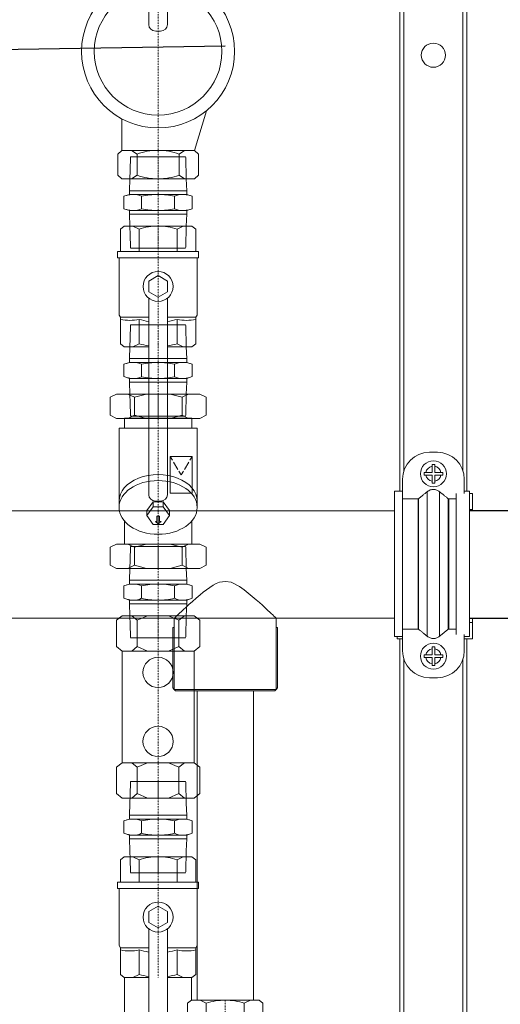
# Model space of a CAD drawing. Header units: millimetres. Extents: x -102560 to 77680, y 7163 to 33028.
# Tile 48 of 80: x -95209 to -94314, y 16699 to 18533. Entities that reach past the tile are written whole.
import ezdxf
from ezdxf import colors
from ezdxf.entities.mleader import LeaderData, LeaderLine
from ezdxf.enums import TextEntityAlignment as Align
from ezdxf.math import Vec2, Vec3

# ---------------------------------------------------------------- set-up
doc = ezdxf.new("R2010")
doc.units = ezdxf.units.MM
doc.linetypes.add('DASHDOT', pattern=[1, 0.5, -0.25, 0, -0.25])
doc.linetypes.add('HIDDEN', pattern=[0.375, 0.25, -0.125])
for name, color, linetype, lineweight in [('CP_AXIS', 143, 'DASHDOT', 18), ('CP_AXISHS', 7, 'DASHDOT', 18), ('CP_DETAL', 33, 'Continuous', 18), ('CP_HIDDE', 203, 'HIDDEN', 18), ('RR_IWK_opisy', 7, 'Continuous', 0), ('RR_IWK_opisy_piony', 7, 'Continuous', 0), ('RR_IWK_urzadzenia', 7, 'Continuous', 13)]:
    doc.layers.add(name, color=color, linetype=linetype, lineweight=lineweight)
doc.styles.add('CP_ATTR', font='ARIAL.TTF')
doc.styles.add('RR', font='GARA.TTF', dxfattribs={"height": 200})

# ---------------------------------------------------------------- blocks, each defined once
blk = doc.blocks.new('Ph_zav141_dn15pn25aa_f48drhj')
for p, q in [((1.27, -15.1), (1.27, 15.1)), ((1.27, 15.1), (3.66, 15.1)), ((3.66, -15.1), (3.66, 15.1)), ((-8.2, 12.62), (-7.07, 14)), ((-8.2, -12.62), (-8.2, 12.62)), ((-7.07, 14), (1.27, 14)), ((24.94, 14.53), (3.66, 14.53)), ((24.94, 14.53), (25.71, 14.01)), ((35.67, 14.01), (25.71, 14.01)), ((25.71, 3.5), (25.71, 14.01)), ((36.8, 12.62), (35.67, 14.01)), ((36.8, 3.5), (36.8, 12.62)), ((1.27, 7.1), (-7.07, 7.1)), ((26.56, 7.1), (35.67, 7.1)), ((10.26, 0), (12.28, 3.5)), ((12.28, -3.5), (10.26, 0)), ((12.28, 3.5), (16.32, 3.5)), ((16.32, 3.5), (18.34, 0)), ((18.34, 0), (16.32, -3.5)), ((18.67, 3.5), (91.91, 3.5)), ((94.3, 0.88), (94.3, -0.87)), ((16.32, -3.5), (12.28, -3.5)), ((18.67, -3.5), (91.91, -3.5)), ((25.71, -14.01), (25.71, -3.5)), ((36.8, -12.62), (36.8, -3.5)), ((1.27, -7.1), (-7.07, -7.1)), ((26.56, -7.1), (35.67, -7.1)), ((-8.2, -12.62), (-7.07, -14)), ((-7.07, -14), (1.27, -14)), ((3.66, -14.53), (24.94, -14.53)), ((24.94, -14.53), (25.71, -14.01)), ((35.67, -14.01), (25.71, -14.01)), ((36.8, -12.62), (35.67, -14.01)), ((1.27, -15.1), (3.66, -15.1))]:
    blk.add_line(p, q)
blk.add_circle((14.3, 0), 5.6)
for centre, start_param, end_param in [((91.91, 0.88), -1.570796, 0), ((91.91, -0.87), 3.141593, 4.712389)]:
    blk.add_ellipse(centre, major_axis=(0, 2.62), ratio=0.910363, start_param=start_param, end_param=end_param)
at = {"layer": 'CP_AXIS'}
blk.add_line((-8.2, 0), (36.8, 0), dxfattribs=at)
at = {"layer": 'CP_DETAL'}
for p, q in [((-8.2, 9.36), (-7.07, 7.1)), ((36.8, 9.36), (35.67, 7.1)), ((-8.2, -9.36), (-7.07, -7.1)), ((36.8, -9.36), (35.67, -7.1))]:
    blk.add_line(p, q, dxfattribs=at)
for centre, major_axis, ratio, start_param, end_param in [((20.2, 10.55), (0, 10.53), 0.638931, 4.712385, 5.046598), ((20.2, 10.55), (0, 10.53), 0.63881, 4.378172, 4.712385), ((5.37, -0.05), (0, 17.89), 0.758281, 1.159975, 1.568122), ((14.12, -1.38), (0, 21.24), 0.63881, -1.338774, -1.159975), ((23.23, -1.38), (0, 21.24), 0.63881, -1.338774, -1.159975), ((5.37, 0.05), (0, 17.89), 0.758281, 1.57347, 1.981618), ((14.12, 1.38), (0, 21.24), 0.63881, 4.301568, 4.480366), ((23.23, 1.38), (0, 21.24), 0.63881, 4.301568, 4.480366), ((20.2, -10.55), (0, 10.53), 0.63881, -1.570792, -1.236579), ((20.2, -10.55), (0, 10.53), 0.638931, 4.37818, 4.712393)]:
    blk.add_ellipse(centre, major_axis=major_axis, ratio=ratio, start_param=start_param, end_param=end_param, dxfattribs=at)
at = {"linetype": 'ByBlock', "style": 'CP_ATTR', "flags": 9}
for tag in ['NAME', 'GROUP', 'NUMBER', 'PRODUCER', 'ARTICLE', 'PRODUCT-TYPE', 'ORDER-NO', 'CHARACTER', 'DN', 'PN', 'TEMPERATURE', 'FLOW', 'POWER', 'VOLTAGE', 'WEIGHT', 'OTHER']:
    blk.add_attdef(tag, text='', height=0.00005, dxfattribs=at).set_placement((-8.29, -0.02), align=Align.MIDDLE_LEFT)
blk = doc.blocks.new('Ph_zav173_dn15pn16aa_xu7hdj')
for p, q in [((-8.2, 13.5), (-6.83, 15)), ((-6.83, 15), (1.05, 15)), ((2.42, 13.5), (1.05, 15)), ((76.18, 13.5), (77.55, 15)), ((85.43, 15), (77.55, 15)), ((86.8, 13.5), (85.43, 15)), ((-8.2, -13.5), (-8.2, 13.5)), ((2.42, -13.5), (2.42, 13.5)), ((2.42, 13.5), (14.2, 13.5)), ((76.18, 13.5), (64.4, 13.5)), ((86.8, -13.5), (86.8, 13.5)), ((-8.2, -13.5), (-6.83, -15)), ((2.42, -13.5), (1.05, -15)), ((76.18, -13.5), (77.55, -15)), ((86.8, -13.5), (85.43, -15)), ((-6.83, -15), (1.05, -15)), ((85.43, -15), (77.55, -15))]:
    blk.add_line(p, q)
at = {"linetype": 'Continuous'}
for p, q in [((2.41, 12.55), (2.41, -12.55)), ((76.18, -13.5), (76.18, 13.5)), ((3.65, -13.5), (2.42, -13.5)), ((17.2, -18), (3.65, -13.5)), ((76.18, -13.5), (61.4, -18))]:
    blk.add_line(p, q, dxfattribs=at)
for radius in [28.5, 23.75]:
    blk.add_circle((39.3, 0), radius)
at = {"layer": 'CP_AXIS'}
blk.add_line((-8.2, 0), (86.8, 0), dxfattribs=at)
at = {"layer": 'CP_DETAL'}
for p, q in [((-8.2, 9.88), (-6.83, 7.79)), ((1.05, 7.79), (-6.83, 7.79)), ((2.42, 9.88), (1.05, 7.79)), ((76.18, 9.88), (77.55, 7.79)), ((77.55, 7.79), (85.43, 7.79)), ((86.8, 9.88), (85.43, 7.79)), ((-8.2, -9.88), (-6.83, -7.79)), ((1.05, -7.79), (-6.83, -7.79)), ((2.42, -9.88), (1.05, -7.79)), ((76.18, -9.88), (77.55, -7.79)), ((77.55, -7.79), (85.43, -7.79)), ((86.8, -9.88), (85.43, -7.79))]:
    blk.add_line(p, q, dxfattribs=at)
for centre, start_param, end_param in [((3.46, 0), 1.080958, 1.570796), ((-9.24, 0), -1.570796, -1.080958), ((87.84, 0), 1.080958, 1.570796), ((75.14, 0), -1.570796, -1.080958), ((3.46, 0), 1.570796, 2.060635), ((-9.24, 0), 4.222551, 4.712389), ((87.84, 0), 1.570796, 2.060635), ((75.14, 0), 4.222551, 4.712389)]:
    blk.add_ellipse(centre, major_axis=(0, 16.57), ratio=0.703893, start_param=start_param, end_param=end_param, dxfattribs=at)
at = {"linetype": 'ByBlock', "style": 'CP_ATTR', "flags": 9}
for tag in ['NAME', 'GROUP', 'NUMBER', 'PRODUCER', 'ARTICLE', 'PRODUCT-TYPE', 'ORDER-NO', 'CHARACTER', 'DN', 'PN', 'TEMPERATURE', 'FLOW', 'POWER', 'VOLTAGE', 'WEIGHT', 'OTHER']:
    blk.add_attdef(tag, text='', height=0.00005, rotation=358.8772, dxfattribs=at).set_placement((3.89, 4.33), align=Align.MIDDLE_LEFT)
blk = doc.blocks.new('2hpn_zag000_0262_fvt5t27')
for p, q in [((14, 10.65), (14.69, 12.7)), ((14.69, 12.7), (19.31, 12.7)), ((20, 10.65), (19.31, 12.7)), ((12.6, 10.65), (8.2, 10.51)), ((14, 10.65), (12.6, 10.65)), ((12.6, 10.65), (12.6, -10.65)), ((14, -10.65), (14, 10.65)), ((20, -10.65), (20, 10.65)), ((20, 10.65), (21.4, 10.65)), ((21.4, 10.65), (25.8, 10.51)), ((21.4, -10.65), (21.4, 10.65)), ((14.69, 6.15), (19.31, 6.15)), ((19.31, -6.15), (14.69, -6.15)), ((12.6, -10.65), (8.2, -10.51)), ((14, -10.65), (12.6, -10.65)), ((14, -10.65), (14.69, -12.7)), ((20, -10.65), (19.31, -12.7)), ((20, -10.65), (21.4, -10.65)), ((21.4, -10.65), (25.8, -10.51)), ((14.69, -12.7), (19.31, -12.7))]:
    blk.add_line(p, q)
at = {"layer": 'CP_AXISHS'}
blk.add_line((0, 0), (34, 0), dxfattribs=at)
at = {"layer": 'CP_DETAL'}
for centre, major_axis, ratio, start_param, end_param in [((18.13, 9.19), (0, 6.21), 0.664668, 1.15927, 1.565801), ((15.87, 9.19), (0, 6.21), 0.664668, -1.565801, -1.15927), ((17.94, 9.22), (0, 5.44), 0.724346, 1.570796, 2.170915), ((16.06, 9.22), (0, 5.44), 0.724346, 4.112271, 4.712389), ((28.74, 0), (0, 20.35), 0.724346, 1.263829, 1.570796), ((5.26, 0), (0, 20.35), 0.724346, 4.712389, 5.019357), ((28.74, 0), (0, 20.35), 0.724346, 1.570796, 1.877764), ((5.26, 0), (0, 20.35), 0.724346, 4.405421, 4.712389), ((17.94, -9.22), (0, 5.44), 0.724346, 0.970678, 1.570796), ((16.06, -9.22), (0, 5.44), 0.724346, -1.570796, -0.970678), ((18.13, -9.19), (0, 6.21), 0.664668, 1.575792, 1.982322), ((15.87, -9.19), (0, 6.21), 0.664668, 4.300863, 4.707394)]:
    blk.add_ellipse(centre, major_axis=major_axis, ratio=ratio, start_param=start_param, end_param=end_param, dxfattribs=at)
at = {"layer": 'CP_HIDDE'}
for p, q in [((0, 10.26), (8.2, 10.51)), ((0, 10.26), (0, -10.26)), ((25.8, 10.51), (34, 10.26)), ((34, 10.26), (34, -10.26)), ((0, -10.26), (8.2, -10.51)), ((25.8, -10.51), (34, -10.26))]:
    blk.add_line(p, q, dxfattribs=at)
at = {"linetype": 'ByBlock', "style": 'CP_ATTR', "flags": 9}
for tag in ['OTHER', 'WEIGHT', 'VOLTAGE', 'POWER', 'FLOW', 'TEMPERATURE', 'PN', 'DN', 'CHARACTER', 'ORDER-NO', 'PRODUCT-TYPE', 'ARTICLE', 'PRODUCER', 'NUMBER', 'GROUP', 'NAME']:
    blk.add_attdef(tag, text='', height=0.00005, dxfattribs=at).set_placement((8.31, 0.06), align=Align.MIDDLE_LEFT)
blk = doc.blocks.new('pdzav099')
for p, q in [((0, 13.77), (9.4, 13.77)), ((0, 13.77), (0, -13.77)), ((15, 16), (47.5, 16)), ((47.5, -16), (47.5, 16)), ((51.5, 13.77), (47.5, 13.77)), ((51.5, 13.77), (51.5, -13.77)), ((11.65, 4.62), (8.06, 2.07)), ((15.24, 2.07), (11.65, 4.62)), ((11.65, 4.62), (13.74, 4.62)), ((17.33, 2.07), (13.74, 4.62)), ((11.65, 0), (7.65, 0)), ((8.06, -2.07), (8.06, 2.07)), ((15.24, -2.07), (15.24, 2.07)), ((15.24, 2.07), (17.33, 2.07)), ((17.33, -2.07), (17.33, 2.07)), ((8.06, -2.07), (11.65, -4.62)), ((11.65, -4.62), (15.24, -2.07)), ((13.74, -4.62), (17.33, -2.07)), ((15.24, -2.07), (17.33, -2.07)), ((11.65, -4.62), (13.74, -4.62)), ((9.4, -13.77), (0, -13.77)), ((15, -16), (47.5, -16)), ((47.5, -13.77), (51.5, -13.77))]:
    blk.add_line(p, q)
blk.add_ellipse((15, 0), major_axis=(0, -16), ratio=0.6875)
blk.add_ellipse((17.5, 0), major_axis=(0, -16), ratio=0.6875, start_param=0, end_param=3.141593)
blk = doc.blocks.new('Ph_zav099_dn15pn16aa_fd4vxkg')
for p, q in [((-8.2, 15.46), (-7.03, 17.9)), ((-8.2, -15.5), (-8.2, 15.46)), ((-7.03, 17.9), (-0.28, 17.9)), ((0.9, 15.46), (-0.28, 17.9)), ((0.9, -15.5), (0.9, 15.46)), ((47.74, 15.46), (48.92, 17.9)), ((47.74, -15.5), (47.74, 15.46)), ((55.67, 17.9), (48.92, 17.9)), ((56.78, 15.46), (55.67, 17.9)), ((56.78, -15.5), (56.78, 15.46)), ((9.34, 0.92), (8.42, 0)), ((9.34, -1.1), (8.42, 0)), ((9.34, 0.46), (9.34, 0.92)), ((11.29, 0.46), (9.34, 0.46)), ((11.29, 0), (11.29, 0.46)), ((11.29, 0), (11.29, -0.55)), ((9.34, -0.55), (9.34, -1.1)), ((11.29, -0.55), (9.34, -0.55)), ((-8.2, -15.5), (-7.03, -17.9)), ((-7.03, -17.9), (-0.28, -17.9)), ((0.9, -15.5), (-0.28, -17.9)), ((47.74, -15.5), (48.92, -17.9)), ((55.67, -17.9), (48.92, -17.9)), ((56.78, -15.5), (55.67, -17.9))]:
    blk.add_line(p, q)
at = {"layer": 'CP_AXIS'}
blk.add_line((-8.2, 0), (56.78, 0), dxfattribs=at)
at = {"layer": 'CP_DETAL'}
for p, q in [((-8.2, 11.25), (-7.03, 8.81)), ((0.9, 11.25), (-0.28, 8.81)), ((47.74, 11.25), (48.92, 8.81)), ((56.78, 11.25), (55.67, 8.81)), ((-7.03, 8.81), (-8.2, 4.32)), ((-0.28, 8.81), (-7.03, 8.81)), ((-0.28, 8.81), (0.9, 4.32)), ((48.92, 8.81), (47.74, 4.32)), ((48.92, 8.81), (55.67, 8.81)), ((55.67, 8.81), (56.78, 4.32)), ((-7.03, -8.95), (-8.2, -4.53)), ((-0.28, -8.95), (0.9, -4.53)), ((19.82, -4.51), (33.47, -4.51)), ((19.82, -12.66), (19.82, -4.51)), ((28.69, -7.36), (31.42, -5.73)), ((32.1, -5.32), (33.47, -4.51)), ((33.47, -12.66), (33.47, -4.51)), ((48.92, -8.95), (47.74, -4.53)), ((55.67, -8.95), (56.78, -4.53)), ((-8.2, -11.35), (-7.03, -8.95)), ((-0.28, -8.95), (-7.03, -8.95)), ((0.9, -11.35), (-0.28, -8.95)), ((26.65, -8.58), (28.01, -7.77)), ((26.65, -8.58), (28.01, -9.4)), ((28.69, -9.8), (31.42, -11.43)), ((47.74, -11.35), (48.92, -8.95)), ((48.92, -8.95), (55.67, -8.95)), ((56.78, -11.35), (55.67, -8.95)), ((19.82, -12.66), (33.47, -12.66)), ((32.1, -11.84), (33.47, -12.66))]:
    blk.add_line(p, q, dxfattribs=at)
at = {"xscale": 0.90965665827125, "yscale": 0.90965665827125}
blk.add_blockref('pdzav099', (0.9, 0), dxfattribs=at)
at = {"linetype": 'ByBlock', "style": 'CP_ATTR', "flags": 9}
for tag in ['NAME', 'GROUP', 'NUMBER', 'PRODUCER', 'ARTICLE', 'PRODUCT-TYPE', 'ORDER-NO', 'CHARACTER', 'DN', 'PN', 'TEMPERATURE', 'FLOW', 'POWER', 'VOLTAGE', 'WEIGHT', 'OTHER']:
    blk.add_attdef(tag, text='', height=0.00005, dxfattribs=at).set_placement((-8.29, -0.02), align=Align.MIDDLE_LEFT)
blk = doc.blocks.new('Ph_zav082_dn15pn25aa_z7syx6t')
for p, q in [((-8.2, 13.42), (-6.49, 15.5)), ((-6.49, 15.5), (3.31, 15.5)), ((5.02, 13.42), (3.31, 15.5)), ((46.58, 13.42), (48.29, 15.5)), ((58.09, 15.5), (48.29, 15.5)), ((59.8, 13.42), (58.09, 15.5)), ((-8.2, -13.42), (-8.2, 13.42)), ((5.02, 13.42), (46.58, 13.42)), ((5.02, -13.42), (5.02, 13.42)), ((46.58, -13.42), (46.58, 13.42)), ((59.8, -13.42), (59.8, 13.42)), ((-8.2, -13.42), (-6.49, -15.5)), ((5.02, -13.42), (3.31, -15.5)), ((46.58, -13.42), (5.02, -13.42)), ((46.58, -13.42), (48.29, -15.5)), ((59.8, -13.42), (58.09, -15.5)), ((-6.49, -15.5), (3.31, -15.5)), ((58.09, -15.5), (48.29, -15.5))]:
    blk.add_line(p, q)
for centre in [(12.94, 0), (38.66, 0)]:
    blk.add_circle(centre, 5.64)
at = {"layer": 'CP_AXIS'}
blk.add_line((-8.2, 0), (59.8, 0), dxfattribs=at)
at = {"layer": 'CP_DETAL'}
for p, q in [((-8.2, 9.83), (-6.49, 7.75)), ((-6.49, 7.75), (-8.2, 3.92)), ((3.31, 7.75), (-6.49, 7.75)), ((5.02, 9.83), (3.31, 7.75)), ((3.31, 7.75), (5.02, 3.92)), ((46.58, 9.83), (48.29, 7.75)), ((48.29, 7.75), (46.58, 3.92)), ((48.29, 7.75), (58.09, 7.75)), ((59.8, 9.83), (58.09, 7.75)), ((58.09, 7.75), (59.8, 3.92)), ((-6.49, -7.75), (-8.2, -3.92)), ((3.31, -7.75), (5.02, -3.92)), ((48.29, -7.75), (46.58, -3.92)), ((58.09, -7.75), (59.8, -3.92)), ((-8.2, -9.83), (-6.49, -7.75)), ((3.31, -7.75), (-6.49, -7.75)), ((5.02, -9.83), (3.31, -7.75)), ((46.58, -9.83), (48.29, -7.75)), ((48.29, -7.75), (58.09, -7.75)), ((59.8, -9.83), (58.09, -7.75))]:
    blk.add_line(p, q, dxfattribs=at)
at = {"linetype": 'ByBlock', "style": 'CP_ATTR', "flags": 9}
for tag in ['NAME', 'GROUP', 'NUMBER', 'PRODUCER', 'ARTICLE', 'PRODUCT-TYPE', 'ORDER-NO', 'CHARACTER', 'DN', 'PN', 'TEMPERATURE', 'FLOW', 'POWER', 'VOLTAGE', 'WEIGHT', 'OTHER']:
    blk.add_attdef(tag, text='', height=0.00005, dxfattribs=at).set_placement((-8.29, -0.02), align=Align.MIDDLE_LEFT)
blk = doc.blocks.new('A$C61E00A4F')
at = {"layer": 'RR_IWK_urzadzenia', "xscale": -1}
for name, p, rotation in [('Ph_zav141_dn15pn25aa_f48drhj', (0, -8.2), 89.99999999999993), ('Ph_zav173_dn15pn16aa_xu7hdj', (0, -70.8), 89.99999999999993), ('2hpn_zag000_0262_fvt5t27', (0, -149.4), 89.99999999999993), ('Ph_zav141_dn15pn25aa_f48drhj', (0, -183.4), 89.99999999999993), ('2hpn_zag000_0262_fvt5t27', (0, -212), 89.99999999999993), ('2hpn_zag000_0262_fvt5t27', (0, -294.6), 89.99999999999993), ('Ph_zav082_dn15pn25aa_z7syx6t', (0, -328.6), 89.99999999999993), ('2hpn_zag000_0262_fvt5t27', (0, -382.19), 89.99999999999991), ('Ph_zav141_dn15pn25aa_f48drhj', (0, -418.42), 89.9999999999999)]:
    blk.add_blockref(name, p, dxfattribs=dict(at, rotation=rotation))
at = {"layer": 'RR_IWK_urzadzenia', "rotation": 89.99999999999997}
blk.add_blockref('Ph_zav099_dn15pn16aa_fd4vxkg', (0, -294.58), dxfattribs=at)
blk = doc.blocks.new('_None')

msp = doc.modelspace()

# ---------------------------------------------------------------- linework, layer by layer
at = {"color": 7, "linetype": 'Continuous', "lineweight": 25}
for p, q in [((-93650.9, 17618.1), (-94370.9, 17618.1)), ((-94370.9, 17418.1), (-93650.9, 17418.1))]:
    msp.add_line(p, q, dxfattribs=at)
at = {"layer": 'RR_IWK_urzadzenia', "color": 7, "linetype": 'Continuous', "lineweight": 13}
for p, q in [((-94500.9, 17654.6), (-94500.9, 19192.3)), ((-94375.9, 17654.6), (-94375.9, 19192.3)), ((-94445.9, 17727.3), (-94430.9, 17727.3)), ((-94440.9, 17689.8), (-94452.5, 17689.8)), ((-94440.9, 17689.8), (-94440.9, 17701.3)), ((-94435.9, 17689.8), (-94435.9, 17701.3)), ((-94435.9, 17689.8), (-94424.4, 17689.8)), ((-94495.9, 17650.7), (-94495.9, 17677.3)), ((-94440.9, 17684.8), (-94452.5, 17684.8)), ((-94440.9, 17684.8), (-94440.9, 17673.2)), ((-94435.9, 17684.8), (-94424.4, 17684.8)), ((-94435.9, 17684.8), (-94435.9, 17673.2)), ((-94380.9, 17650.7), (-94380.9, 17677.3)), ((-94510.9, 17654.6), (-94495.9, 17654.6)), ((-94510.9, 17654.6), (-94510.9, 17383.8)), ((-94450, 17653.9), (-94450, 17384.4)), ((-94426.9, 17653.9), (-94426.9, 17384.4)), ((-94380.9, 17654.6), (-94370.9, 17654.6)), ((-94370.9, 17654.6), (-94370.9, 17383.8)), ((-94495.9, 17650.7), (-94495.9, 17387.7)), ((-94495.9, 17640.4), (-94466.9, 17640.4)), ((-94466.9, 17640.4), (-94466.9, 17398)), ((-94466, 17640.7), (-94466, 17397.6)), ((-94410.9, 17640.7), (-94410.9, 17397.6)), ((-94409.9, 17640.4), (-94409.9, 17398)), ((-94409.9, 17640.4), (-94395.9, 17640.4)), ((-94395.9, 17650.7), (-94395.9, 17387.7)), ((-94370.9, 17650.8), (-94365.9, 17650.8)), ((-94365.9, 17650.8), (-94365.9, 17620.8)), ((-94510.9, 17618.1), (-96115.9, 17618.1)), ((-94365.9, 17620.8), (-94370.9, 17620.8)), ((-94365.9, 17618.1), (-94365.9, 17620.8)), ((-95230.9, 17418.1), (-94510.9, 17418.1)), ((-94921, 17418.1), (-94921, 17400.6)), ((-94731, 17400.6), (-94731, 17418.1)), ((-94365.9, 17410), (-94365.9, 17418.1)), ((-94921, 17400.6), (-94923.5, 17400.6)), ((-94923.5, 17400.6), (-94923.5, 17288.1)), ((-94921, 17285.6), (-94921, 17400.6)), ((-94731, 17400.6), (-94731, 17285.6)), ((-94728.5, 17400.6), (-94731, 17400.6)), ((-94728.5, 17400.6), (-94728.5, 17288.1)), ((-94495.9, 17398), (-94466.9, 17398)), ((-94409.9, 17398), (-94395.9, 17398)), ((-94365.9, 17410), (-94370.9, 17410)), ((-94365.9, 17380), (-94365.9, 17410)), ((-94510.9, 17383.8), (-94495.9, 17383.8)), ((-94505.9, 17383.8), (-94505.9, 17380)), ((-94505.9, 17380), (-94495.9, 17380)), ((-94500.9, 15892.3), (-94500.9, 17380)), ((-94495.9, 17387.7), (-94495.9, 17357.3)), ((-94380.9, 17387.7), (-94380.9, 17357.3)), ((-94380.9, 17383.8), (-94370.9, 17383.8)), ((-94380.9, 17380), (-94365.9, 17380)), ((-94375.9, 15884.8), (-94375.9, 17380)), ((-94440.9, 17349.8), (-94440.9, 17361.3)), ((-94435.9, 17349.8), (-94435.9, 17361.3)), ((-94440.9, 17349.8), (-94452.5, 17349.8)), ((-94440.9, 17344.8), (-94452.5, 17344.8)), ((-94440.9, 17344.8), (-94440.9, 17333.2)), ((-94435.9, 17349.8), (-94424.4, 17349.8)), ((-94435.9, 17344.8), (-94424.4, 17344.8)), ((-94435.9, 17344.8), (-94435.9, 17333.2)), ((-94445.9, 17307.3), (-94430.9, 17307.3)), ((-94923.5, 17288.1), (-94921, 17285.6)), ((-94921, 17285.6), (-94918.5, 17283.1)), ((-94921, 17285.6), (-94838, 17285.6)), ((-94921, 17285.6), (-94921, 17285.6)), ((-94838, 17285.6), (-94731, 17285.6)), ((-94733.5, 17283.1), (-94731, 17285.6)), ((-94731, 17285.6), (-94728.5, 17288.1)), ((-94731, 17285.6), (-94731, 17285.6)), ((-94838, 17283.1), (-94918.5, 17283.1)), ((-94878.4, 17283.1), (-94878.4, 16706.4)), ((-94733.5, 17283.1), (-94838, 17283.1)), ((-94773.6, 16706.4), (-94773.6, 17283.1)), ((-95013.5, 16748.7), (-95013.5, 14427.3))]:
    msp.add_line(p, q, dxfattribs=at)
at = {"layer": 'RR_IWK_urzadzenia', "color": 8, "linetype": 'Continuous', "lineweight": 13}
for p, q in [((-94493.4, 17692.9), (-94493.4, 19147.3)), ((-94383.4, 17692.9), (-94383.4, 19147.3)), ((-94493.4, 15892.3), (-94493.4, 17341.7)), ((-94383.4, 15892.3), (-94383.4, 17341.7))]:
    msp.add_line(p, q, dxfattribs=at)
at = {"layer": 'RR_IWK_urzadzenia', "color": 7, "linetype": 'Continuous', "lineweight": 13, "flags": 128}
msp.add_lwpolyline([(-94920.8, 17418.3), (-94920.7, 17418.4), (-94919.9, 17419.1), (-94918.9, 17420), (-94915.9, 17422.9), (-94914, 17424.7), (-94911, 17427.5), (-94907.6, 17430.7), (-94903.7, 17434.3), (-94899.5, 17438.2), (-94893.5, 17443.7), (-94887, 17449.5), (-94880, 17455.7), (-94872.5, 17462), (-94866.9, 17466.6), (-94861, 17471.1), (-94854.8, 17475.6), (-94848.3, 17479.7), (-94842.6, 17482.7), (-94836.4, 17485.2), (-94825.8, 17486.8), (-94815.1, 17485), (-94811, 17483.4), (-94803.1, 17479.3), (-94799.3, 17477), (-94791, 17471.2), (-94783.2, 17465.1), (-94775.7, 17458.9), (-94768.5, 17452.6), (-94762.5, 17447.3), (-94756.8, 17442.2), (-94751.4, 17437.2), (-94746.4, 17432.6), (-94743.2, 17429.6), (-94740.2, 17426.8), (-94737.6, 17424.3), (-94735.3, 17422.2), (-94733.7, 17420.7), (-94731.6, 17418.7), (-94731.1, 17418.2), (-94731, 17418.1), (-94731, 17418.1)], dxfattribs=at)
at = {"layer": 'RR_IWK_urzadzenia', "color": 7, "linetype": 'Continuous', "lineweight": 13}
for centre, radius in [((-94438.4, 18467.3), 22.5), ((-94438.4, 17687.3), 24.2), ((-94438.4, 17347.3), 24.2)]:
    msp.add_circle(centre, radius, dxfattribs=at)
for centre, radius, start, end in [((-94445.9, 17677.3), 50, 90, 180), ((-94430.9, 17677.3), 50, 0, 90), ((-94438.4, 17687.3), 14.2, 100.1042, 169.8958), ((-94438.4, 17687.3), 14.3, 10.1042, 79.8958), ((-94438.4, 17687.3), 14.2, 190.1042, 259.8958), ((-94438.4, 17687.3), 14.3, 280.1042, 349.8958), ((-94445.9, 17357.3), 50, 180, 270), ((-94438.4, 17347.3), 14.2, 100.1042, 169.8958), ((-94438.4, 17347.3), 14.3, 10.1042, 79.8958), ((-94430.9, 17357.3), 50, 270, 0), ((-94438.4, 17347.3), 14.3, 190.1042, 259.8958), ((-94438.4, 17347.3), 14.3, 280.1042, 349.8958)]:
    msp.add_arc(centre, radius, start, end, dxfattribs=at)
for points, knots in [([(-94455.9, 17689.8), (-94455.5, 17689.8), (-94454.4, 17689.8), (-94453.2, 17689.8), (-94452.5, 17689.8)], [0, 0, 0, 0, 0.41146, 1, 1, 1, 1]), ([(-94440.9, 17701.3), (-94440.9, 17701.9), (-94440.9, 17703.1), (-94440.9, 17704.2), (-94440.9, 17704.8)], [0, 0, 0, 0, 0.491156, 1, 1, 1, 1]), ([(-94435.9, 17701.3), (-94435.9, 17701.9), (-94435.9, 17703.1), (-94435.9, 17704.2), (-94435.9, 17704.8)], [0, 0, 0, 0, 0.491156, 1, 1, 1, 1]), ([(-94424.4, 17689.8), (-94423.8, 17689.8), (-94422.6, 17689.8), (-94421.5, 17689.8), (-94420.9, 17689.8)], [0, 0, 0, 0, 0.491156, 1, 1, 1, 1]), ([(-94455.9, 17684.8), (-94455.5, 17684.8), (-94454.4, 17684.8), (-94453.2, 17684.8), (-94452.5, 17684.8)], [0, 0, 0, 0, 0.4114603, 1, 1, 1, 1]), ([(-94440.9, 17669.8), (-94440.9, 17670.2), (-94440.9, 17671.4), (-94440.9, 17672.6), (-94440.9, 17673.2)], [0, 0, 0, 0, 0.41146, 1, 1, 1, 1]), ([(-94435.9, 17669.8), (-94435.9, 17670.2), (-94435.9, 17671.4), (-94435.9, 17672.6), (-94435.9, 17673.2)], [0, 0, 0, 0, 0.41146, 1, 1, 1, 1]), ([(-94424.4, 17684.8), (-94423.8, 17684.8), (-94422.6, 17684.8), (-94421.5, 17684.8), (-94420.9, 17684.8)], [0, 0, 0, 0, 0.491156, 1, 1, 1, 1]), ([(-94450, 17653.9), (-94450.7, 17653.4), (-94452, 17652.3), (-94454, 17650.6), (-94456, 17649), (-94458, 17647.3), (-94460, 17645.7), (-94462.7, 17643.5), (-94464.7, 17641.8), (-94466, 17640.7)], [0, 0, 0, 0, 0.125, 0.25, 0.374999, 0.499999, 0.624999, 0.749999, 1, 1, 1, 1]), ([(-94426.9, 17653.9), (-94428.6, 17655.1), (-94432, 17657.4), (-94438.2, 17658.4), (-94444.6, 17657.5), (-94448.1, 17655.2), (-94450, 17653.9)], [0, 0, 0, 0, 0.2463639, 0.4928544, 0.7362017, 1, 1, 1, 1]), ([(-94410.9, 17640.7), (-94412.2, 17641.8), (-94414.2, 17643.5), (-94416.9, 17645.7), (-94418.9, 17647.3), (-94420.9, 17649), (-94422.9, 17650.6), (-94424.9, 17652.3), (-94426.2, 17653.4), (-94426.9, 17653.9)], [0, 0, 0, 0, 0.25, 0.374999, 0.499999, 0.624999, 0.749999, 0.874999, 1, 1, 1, 1]), ([(-94466, 17640.7), (-94466.2, 17640.6), (-94466.4, 17640.4), (-94466.8, 17640.4), (-94466.9, 17640.4)], [0, 0, 0, 0, 0.491673, 1, 1, 1, 1]), ([(-94409.9, 17640.4), (-94410.1, 17640.4), (-94410.4, 17640.4), (-94410.7, 17640.6), (-94410.9, 17640.7)], [0, 0, 0, 0, 0.484655, 1, 1, 1, 1]), ([(-94466, 17397.6), (-94466.2, 17397.7), (-94466.4, 17397.9), (-94466.8, 17398), (-94466.9, 17398)], [0, 0, 0, 0, 0.491673, 1, 1, 1, 1]), ([(-94450, 17384.4), (-94450.7, 17385), (-94452, 17386.1), (-94454, 17387.7), (-94456, 17389.4), (-94458, 17391), (-94460, 17392.7), (-94462.7, 17394.9), (-94464.7, 17396.5), (-94466, 17397.6)], [0, 0, 0, 0, 0.125, 0.25, 0.374999, 0.499999, 0.624999, 0.749999, 1, 1, 1, 1]), ([(-94410.9, 17397.6), (-94412.2, 17396.5), (-94414.2, 17394.9), (-94416.9, 17392.7), (-94418.9, 17391), (-94420.9, 17389.4), (-94422.9, 17387.7), (-94424.9, 17386.1), (-94426.2, 17385), (-94426.9, 17384.4)], [0, 0, 0, 0, 0.25, 0.374999, 0.499999, 0.624999, 0.749999, 0.874999, 1, 1, 1, 1]), ([(-94409.9, 17398), (-94410.1, 17398), (-94410.4, 17397.9), (-94410.7, 17397.8), (-94410.9, 17397.6)], [0, 0, 0, 0, 0.484655, 1, 1, 1, 1]), ([(-94426.9, 17384.4), (-94428.6, 17383.3), (-94432, 17381), (-94438.2, 17380), (-94444.6, 17380.9), (-94448.1, 17383.2), (-94450, 17384.4)], [0, 0, 0, 0, 0.246364, 0.492854, 0.736202, 1, 1, 1, 1]), ([(-94440.9, 17361.3), (-94440.9, 17361.9), (-94440.9, 17363.1), (-94440.9, 17364.2), (-94440.9, 17364.8)], [0, 0, 0, 0, 0.491156, 1, 1, 1, 1]), ([(-94435.9, 17361.3), (-94435.9, 17361.9), (-94435.9, 17363.1), (-94435.9, 17364.2), (-94435.9, 17364.8)], [0, 0, 0, 0, 0.491156, 1, 1, 1, 1]), ([(-94455.9, 17349.8), (-94455.5, 17349.8), (-94454.4, 17349.8), (-94453.2, 17349.8), (-94452.5, 17349.8)], [0, 0, 0, 0, 0.41146, 1, 1, 1, 1]), ([(-94455.9, 17344.8), (-94455.5, 17344.8), (-94454.4, 17344.8), (-94453.2, 17344.8), (-94452.5, 17344.8)], [0, 0, 0, 0, 0.4114603, 1, 1, 1, 1]), ([(-94424.4, 17349.8), (-94423.8, 17349.8), (-94422.6, 17349.8), (-94421.5, 17349.8), (-94420.9, 17349.8)], [0, 0, 0, 0, 0.491156, 1, 1, 1, 1]), ([(-94424.4, 17344.8), (-94423.8, 17344.8), (-94422.6, 17344.8), (-94421.5, 17344.8), (-94420.9, 17344.8)], [0, 0, 0, 0, 0.491156, 1, 1, 1, 1]), ([(-94440.9, 17329.8), (-94440.9, 17330.2), (-94440.9, 17331.4), (-94440.9, 17332.6), (-94440.9, 17333.2)], [0, 0, 0, 0, 0.41146, 1, 1, 1, 1]), ([(-94435.9, 17329.8), (-94435.9, 17330.2), (-94435.9, 17331.4), (-94435.9, 17332.6), (-94435.9, 17333.2)], [0, 0, 0, 0, 0.41146, 1, 1, 1, 1])]:
    msp.add_open_spline(points, degree=3, knots=knots, dxfattribs=at)
for points in [[(-94455.9, 17684.8), (-94455.9, 17685.6), (-94455.9, 17687.3), (-94455.9, 17688.9), (-94455.9, 17689.8)], [(-94440.9, 17704.8), (-94440.1, 17704.8), (-94438.4, 17704.8), (-94436.8, 17704.8), (-94435.9, 17704.8)], [(-94420.9, 17684.8), (-94420.9, 17685.6), (-94420.9, 17687.3), (-94420.9, 17688.9), (-94420.9, 17689.8)], [(-94440.9, 17669.8), (-94440.1, 17669.8), (-94438.4, 17669.8), (-94436.8, 17669.8), (-94435.9, 17669.8)], [(-94440.9, 17364.8), (-94440.1, 17364.8), (-94438.4, 17364.8), (-94436.8, 17364.8), (-94435.9, 17364.8)], [(-94455.9, 17344.8), (-94455.9, 17345.6), (-94455.9, 17347.3), (-94455.9, 17348.9), (-94455.9, 17349.8)], [(-94420.9, 17344.8), (-94420.9, 17345.6), (-94420.9, 17347.3), (-94420.9, 17348.9), (-94420.9, 17349.8)], [(-94440.9, 17329.8), (-94440.1, 17329.8), (-94438.4, 17329.8), (-94436.8, 17329.8), (-94435.9, 17329.8)]]:
    msp.add_open_spline(points, degree=3, dxfattribs=at)

# ---------------------------------------------------------------- block references
at = {"layer": 'RR_IWK_urzadzenia', "lineweight": 13, "ltscale": 500, "xscale": 5, "yscale": 5, "zscale": 5}
for p in [(-94951, 19024.8), (-94826, 16706.4)]:
    msp.add_blockref('A$C61E00A4F', p, dxfattribs=at)

# ---------------------------------------------------------------- next in the draw order: leaders
at = {"layer": 'RR_IWK_opisy_piony'}
ml = msp.add_multileader_mtext('Standard', dxfattribs=at)
ml.set_content('Zestawy wodomierzowe ZW\\P- zawór kulowy DN15\\P- wodomierz JS {\\A1;Q{\\H0.7x;\\S^ 3;}=1,6/2,5 m{\\H0.7x;\\S3^ ;}/h DN15}\\P- filtr siatkowy DN15\\P- zawór zwrotny DN15\\P- zawór kulowy DN15\\P', color=256, style='RR')
ml.set_leader_properties()
ml.set_arrow_properties(name='NONE')
ml.build(insert=Vec2(0, 0))
ml.multileader.update_dxf_attribs({"text_left_attachment_type": 6, "text_right_attachment_type": 6, "dogleg_length": 0, "arrow_head_size": 0.18})
ctx = ml.context
ctx.base_point, ctx.char_height, ctx.arrow_head_size, ctx.landing_gap_size, ctx.plane_origin = Vec3(-102165.1, 17354.4), 200, 0.18, 25, Vec3(-81038.2, 117392.7)
ctx.left_attachment, ctx.right_attachment = 6, 6
notes = []
notes.append((ctx, [(0, (1, 1, 0), (-97304.6, 17354.4), (-1, 0), 0, [(2, [(-94826, 18484.1), (-95325.9, 18476.3), (-95825.9, 18484.6)], 0, [])])]))
ctx.mtext.insert = Vec3(-102140.1, 17629.7)
ctx.mtext.has_bg_fill, ctx.mtext.bg_color, ctx.mtext.bg_scale_factor, ctx.mtext.bg_transparency, ctx.mtext.use_window_bg_color = 1, -1027028792, 1, 0, 1
for ctx, leaders in notes:
    for number, flags, end, landing, length, lines in leaders:
        leader = LeaderData()
        leader.index, (leader.has_last_leader_line, leader.has_dogleg_vector, leader.attachment_direction) = number, flags
        leader.last_leader_point, leader.dogleg_vector, leader.dogleg_length = Vec3(end), Vec3(landing), length
        for number, points, colour, breaks in lines:
            line = LeaderLine()
            line.index, line.vertices, line.color, line.breaks = number, Vec3.list(points), colors.encode_raw_color(colour), breaks
            leader.lines.append(line)
        ctx.leaders.append(leader)

# ---------------------------------------------------------------- next in the draw order: linework, layer by layer
at = {"layer": 'RR_IWK_urzadzenia', "color": 7, "linetype": 'Continuous', "lineweight": 13}
msp.add_line((-94888.5, 16706.4), (-94888.5, 16748.7), dxfattribs=at)

# ---------------------------------------------------------------- next in the draw order: texts
at = {"layer": 'RR_IWK_opisy', "insert": (-102160.7, 30202.1), "char_height": 200, "width": 12404.745, "attachment_point": 1, "style": 'RR'}
msp.add_mtext('\\pi-500,l500,xqjt0,2;UWAGI:\\P1.^IBudynek zasilany będzie z projektowanego przyłącza wodociągowego - wg odrębnego opracowania;\\P2.^IGłówny zestaw wodomierzowy  zlokalizowany będzie w studni wodomierzowej;\\P3.^IIndywidualne zestawy wodomierzowe dla poszczególnych mieszkań instalowane będą w\\~szachtach instalacyjnych na korytarzach ogólnych;\\P4.^IInstalację rozdzielczą wody zimnej, ciepłej i cyrkulacji należy prowadzić pod stropem parteru oraz w\\~szachtach; \\P5.^IDoprowadzenie wody do poszczególnych mieszkań z szafek rodzielaczy prowadzić w\\~warstwach posadzkowych;\\P6.^IInstalację rozdzielczą prowadzoną pod stropem i w szachtach wykonać z rur stalowych zaciskowych;\\P7.^IInstalację prowwadzoną w posadzce wykonać z rur tworzywowych PERT;\\P8.^IPodejścia pod pojedyncze przybory wykonywać rurą %%c16x2,0;\\P9.^ICiepła woda przygotowywana będzie centralnie w zasobniku ciepłej wody zasilanym z\\~pompy ciepła;\\P10.^INależy wykonać instalację cyrkulacji;\\P11.^ICałość instalacji wodociągowej należy izolować termicznie;\\P12.^IWszystkie roboty należy wykonać zgodnie z Polskimi Normami, Warunkami Technicznymi Wykonania i Odbioru Robót oraz zgodnie ze sztuką budowlaną;\\P13.^IRysunki rozpatrywać łącznie z informacjami zawartymi w części opisowej oraz z\\~dokumentacją branżową;\\P14.^IUwagi i opisy zamieszczane w części rys. projektu stanowią integralną część niniejszego opracowania;\\P15.^IWszystkie wymiary, otwory i rzędne należy sprawdzić na budowie, a wszelkie odstępstwa należy korygować przy udziale projektanta i użytkownika, prace montażowe wykonywać zgodnie z obowiązującymi przepisami BHP, zarządzeniami oraz normami PN;\\P16.^IWszelkie wątpliwości i niejasności należy wyjaśnić z projektantem.', dxfattribs=at)

doc.saveas('drawing.dxf')
